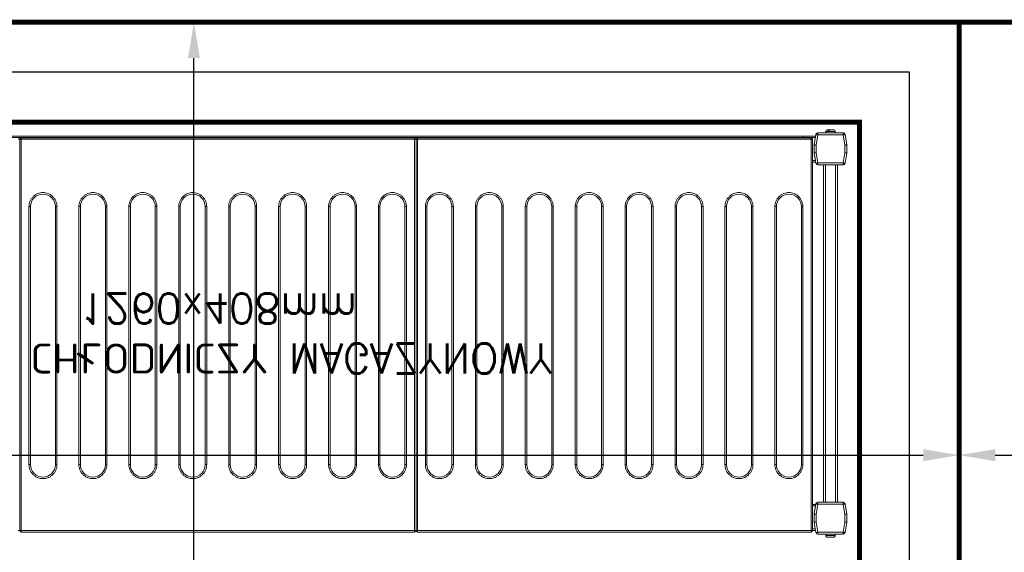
# Model space of a CAD drawing. Header units: millimetres. Extents: x 6161 to 8965, y -9035 to -5431.
# Tile 124 of 256: x 7979 to 8078, y -7031 to -6977. Entities that reach past the tile are written whole.
import ezdxf

# ---------------------------------------------------------------- set-up
doc = ezdxf.new("R2010")
doc.units = ezdxf.units.MM
doc.layers.add('Komory', color=132, linetype='Continuous')
doc.layers.add('Regały', color=3, linetype='Continuous')
doc.styles.add('Arch-Dim', font='romans.shx', dxfattribs={"width": 0.75})
doc.styles.add('RomanS', font='romans.shx')
doc.linetypes.add('BATTING', pattern='A,0.0001,-0.1,[134,ltypeshp.shx,S=0.1,R=0,X=-0.1,Y=0],-0.2,[134,ltypeshp.shx,S=0.1,R=180,X=0.1,Y=0],-0.1', length=0.4001)
doc.dimstyles.new('Standard 50', dxfattribs={"dimscale": 20, "dimtxt": 0.18, "dimasz": 0.18, "dimexe": 0.18, "dimexo": 0.0625, "dimgap": 0.09, "dimtad": 1, "dimdec": 1, "dimzin": 0, "dimdsep": 46, "dimtxsty": 'Arch-Dim', "dimcen": 0.09, "dimclrd": 2, "dimclre": 2, "dimclrt": 1, "dimadec": 0, "dimazin": 0, "dimtfac": 1, "dimtdec": 1, "dimtofl": 0, "dimtmove": 0, "dimatfit": 3, "dimfxl": 0, "dimtolj": 1, "dimtzin": 0, "dimarcsym": 0})

# ---------------------------------------------------------------- blocks, each defined once
blk = doc.blocks.new('*D588')
at = {"color": 2, "lineweight": -2, "transparency": 16777216}
for p, q in [((0, 1.25), (0, 46.971)), ((200, 1.25), (200, 46.971)), ((196.4, 43.371), (3.6, 43.371))]:
    blk.add_line(p, q, dxfattribs=at)
at = {"color": 2, "transparency": 16777216}
for points in [[(3.6, 43.971), (3.6, 42.771), (0, 43.371)], [(196.4, 43.971), (196.4, 42.771), (200, 43.371)]]:
    blk.add_solid(points, dxfattribs=at)
at = {"layer": 'Defpoints', "color": 0, "transparency": 16777216}
for p in [(0, 43.371), (0, 0), (200, 0)]:
    blk.add_point(p, dxfattribs=at)
at = {"color": 1, "transparency": 16777216, "insert": (100, 46.971), "char_height": 3.6, "attachment_point": 5, "style": 'Arch-Dim'}
blk.add_mtext('\\A1;200.0', dxfattribs=at)
blk = doc.blocks.new('*D584')
at = {"color": 2, "lineweight": -2, "transparency": 16777216}
for p, q in [((41.25, 340), (80.249, 340)), ((76.649, 336.4), (76.649, 3.6)), ((41.25, 0), (80.249, 0))]:
    blk.add_line(p, q, dxfattribs=at)
at = {"color": 2, "transparency": 16777216}
for points in [[(76.049, 336.4), (77.249, 336.4), (76.649, 340)], [(76.049, 3.6), (77.249, 3.6), (76.649, 0)]]:
    blk.add_solid(points, dxfattribs=at)
at = {"layer": 'Defpoints', "color": 0, "transparency": 16777216}
for p in [(40, 340), (40, 0), (76.649, 0)]:
    blk.add_point(p, dxfattribs=at)
at = {"color": 1, "transparency": 16777216, "insert": (73.049, 170), "char_height": 3.6, "attachment_point": 5, "rotation": 90, "style": 'Arch-Dim'}
blk.add_mtext('\\A1;340.0', dxfattribs=at)
blk = doc.blocks.new('*D585')
at = {"color": 2, "lineweight": -2, "transparency": 16777216}
for p, q in [((0, 1.25), (0, 46.971)), ((260, 1.25), (260, 46.971)), ((256.4, 43.371), (3.6, 43.371))]:
    blk.add_line(p, q, dxfattribs=at)
at = {"color": 2, "transparency": 16777216}
for points in [[(3.6, 43.971), (3.6, 42.771), (0, 43.371)], [(256.4, 43.971), (256.4, 42.771), (260, 43.371)]]:
    blk.add_solid(points, dxfattribs=at)
at = {"layer": 'Defpoints', "color": 0, "transparency": 16777216}
for p in [(0, 43.371), (0, 0), (260, 0)]:
    blk.add_point(p, dxfattribs=at)
at = {"color": 1, "transparency": 16777216, "insert": (130, 46.971), "char_height": 3.6, "attachment_point": 5, "style": 'Arch-Dim'}
blk.add_mtext('\\A1;260.0', dxfattribs=at)
blk = doc.blocks.new('*U505')
at = {"lineweight": 15}
for p, q in [((43.133, -0.665), (42.983, -0.665)), ((43.133, -0.665), (43.133, -39.865)), ((43.283, -0.665), (43.133, -0.665)), ((43.283, -0.559), (43.283, -0.515)), ((82.683, -0.515), (43.283, -0.515)), ((43.283, -0.665), (43.283, -0.559)), ((43.283, -0.665), (43.283, -39.865)), ((82.683, -0.665), (43.283, -0.665)), ((82.683, -0.515), (82.683, -0.559)), ((82.683, -0.559), (82.683, -0.665)), ((82.683, -39.865), (82.683, -0.665)), ((82.833, -0.665), (82.683, -0.665)), ((82.833, -0.665), (82.833, -39.865)), ((82.983, -0.665), (82.833, -0.665)), ((82.983, -0.559), (82.983, -0.515)), ((122.383, -0.515), (82.983, -0.515)), ((82.983, -0.665), (82.983, -0.559)), ((82.983, -0.665), (82.983, -39.865)), ((122.383, -0.665), (82.983, -0.665)), ((122.383, -0.515), (122.383, -0.559)), ((122.383, -0.559), (122.383, -0.665)), ((122.383, -39.865), (122.383, -0.665)), ((122.533, -0.665), (122.383, -0.665)), ((122.533, -39.865), (122.533, -0.665)), ((122.533, -0.675), (122.829, -0.675)), ((122.533, -0.825), (122.802, -0.825)), ((122.866, -0.465), (122.686, -1.483)), ((123.063, -0.5), (122.883, -1.517)), ((123.063, -0.3), (123.063, -0.5)), ((125.587, -0.3), (123.063, -0.3)), ((125.587, -0.5), (123.063, -0.5)), ((123.85, -0.15), (123.85, -0.3)), ((124.8, -0.15), (123.85, -0.15)), ((123.857, -0.12), (123.853, -0.12)), ((124.797, -0.12), (124.793, -0.12)), ((124.8, -0.3), (124.8, -0.15)), ((125.587, -0.5), (125.587, -0.3)), ((125.766, -1.517), (125.587, -0.5)), ((125.963, -1.483), (125.784, -0.465)), ((125.784, -0.465), (125.966, -1.5)), ((122.683, -1.5), (122.686, -1.483)), ((122.683, -1.517), (122.683, -1.5)), ((122.883, -1.517), (122.683, -1.517)), ((122.683, -1.517), (122.683, -2.3)), ((122.883, -1.517), (122.883, -2.283)), ((125.766, -2.283), (125.766, -1.517)), ((125.966, -1.517), (125.766, -1.517)), ((125.966, -1.5), (125.966, -2.3)), ((125.966, -2.3), (125.966, -1.517)), ((122.683, -2.375), (122.683, -2.3)), ((122.683, -2.3), (122.866, -3.335)), ((122.815, -3.125), (122.683, -2.375)), ((122.883, -2.283), (123.063, -3.3)), ((125.587, -3.3), (125.766, -2.283)), ((125.784, -3.335), (125.966, -2.3)), ((125.966, -2.3), (125.784, -3.335)), ((122.533, -3.125), (122.815, -3.125)), ((122.533, -3.275), (122.842, -3.275)), ((123.063, -3.3), (125.587, -3.3)), ((123.063, -3.3), (123.063, -3.5)), ((123.063, -3.5), (125.587, -3.5)), ((123.625, -37.291), (123.625, -3.5)), ((123.825, -37.291), (123.825, -3.5)), ((124.825, -37.291), (124.825, -3.5)), ((125.025, -37.291), (125.025, -3.5)), ((125.587, -3.5), (125.587, -3.3)), ((122.866, -37.457), (122.686, -38.474)), ((123.063, -37.291), (123.063, -37.491)), ((125.587, -37.291), (123.063, -37.291)), ((125.587, -37.491), (125.587, -37.291)), ((125.963, -38.474), (125.784, -37.457)), ((122.533, -37.575), (122.842, -37.575)), ((122.533, -37.725), (122.815, -37.725)), ((122.683, -38.475), (122.815, -37.725)), ((123.063, -37.491), (122.883, -38.509)), ((125.587, -37.491), (123.063, -37.491)), ((125.766, -38.509), (125.587, -37.491)), ((122.683, -38.5), (122.683, -38.475)), ((122.683, -38.499), (122.683, -38.5)), ((122.683, -38.5), (122.683, -38.509)), ((122.883, -38.509), (122.683, -38.509)), ((122.683, -38.509), (122.683, -39.291)), ((122.683, -39.291), (122.866, -40.326)), ((122.683, -39.291), (122.683, -39.3)), ((122.683, -39.3), (122.866, -40.335)), ((122.883, -38.509), (122.883, -39.274)), ((122.883, -39.274), (123.063, -40.291)), ((125.587, -40.291), (125.766, -39.274)), ((125.766, -39.274), (125.766, -38.509)), ((125.966, -38.509), (125.766, -38.509)), ((125.784, -40.326), (125.966, -39.291)), ((125.784, -40.335), (125.966, -39.3)), ((125.966, -38.5), (125.966, -38.498)), ((125.966, -39.3), (125.966, -38.5)), ((125.966, -39.291), (125.966, -38.509)), ((121.583, -40.025), (4.383, -40.025)), ((121.583, -40.175), (4.383, -40.175)), ((42.983, -39.865), (43.133, -39.865)), ((43.133, -39.865), (43.283, -39.865)), ((43.283, -39.865), (82.683, -39.865)), ((43.283, -39.865), (43.283, -40.012)), ((43.283, -40.012), (43.283, -40.015)), ((43.283, -40.015), (82.683, -40.015)), ((82.683, -39.865), (82.833, -39.865)), ((82.683, -40.012), (82.683, -39.865)), ((82.683, -40.015), (82.683, -40.012)), ((82.833, -39.865), (82.983, -39.865)), ((82.983, -39.865), (122.383, -39.865)), ((82.983, -39.865), (82.983, -40.012)), ((82.983, -40.012), (82.983, -40.015)), ((82.983, -40.015), (122.383, -40.015)), ((121.583, -40.015), (121.583, -40.025)), ((121.583, -40.025), (121.583, -40.175)), ((121.583, -40.025), (122.811, -40.025)), ((121.583, -40.175), (122.837, -40.175)), ((122.383, -39.865), (122.533, -39.865)), ((122.383, -40.012), (122.383, -39.865)), ((122.383, -40.015), (122.383, -40.012)), ((123.063, -40.291), (125.587, -40.291)), ((123.063, -40.291), (123.063, -40.491)), ((125.587, -40.491), (125.587, -40.291)), ((123.063, -40.491), (125.587, -40.491)), ((123.063, -40.5), (125.587, -40.5)), ((123.85, -40.5), (123.85, -40.65)), ((123.85, -40.65), (124.8, -40.65)), ((124.091, -40.68), (124.201, -40.68)), ((124.241, -40.8), (124.147, -40.8)), ((124.8, -40.65), (124.8, -40.5))]:
    blk.add_line(p, q, dxfattribs=at)
at = {"color": 253, "lineweight": 15, "true_color": 0xa6a6a6}
for p, q in [((44.063, -33.115), (44.063, -7.265)), ((44.063, -7.265), (44.213, -7.265)), ((44.213, -33.115), (44.213, -7.265)), ((46.713, -7.265), (46.713, -33.115)), ((46.863, -7.265), (46.713, -7.265)), ((46.863, -7.265), (46.863, -33.115)), ((49.063, -33.115), (49.063, -7.265)), ((49.063, -7.265), (49.213, -7.265)), ((49.213, -33.115), (49.213, -7.265)), ((51.713, -7.265), (51.713, -33.115)), ((51.863, -7.265), (51.713, -7.265)), ((51.863, -7.265), (51.863, -33.115)), ((54.063, -33.115), (54.063, -7.265)), ((54.063, -7.265), (54.213, -7.265)), ((54.213, -33.115), (54.213, -7.265)), ((56.713, -7.265), (56.713, -33.115)), ((56.863, -7.265), (56.713, -7.265)), ((56.863, -7.265), (56.863, -33.115)), ((59.063, -33.115), (59.063, -7.265)), ((59.063, -7.265), (59.213, -7.265)), ((59.213, -33.115), (59.213, -7.265)), ((61.713, -7.265), (61.713, -33.115)), ((61.863, -7.265), (61.713, -7.265)), ((61.863, -7.265), (61.863, -33.115)), ((64.063, -33.115), (64.063, -7.265)), ((64.063, -7.265), (64.213, -7.265)), ((64.213, -33.115), (64.213, -7.265)), ((66.713, -7.265), (66.713, -33.115)), ((66.863, -7.265), (66.713, -7.265)), ((66.863, -7.265), (66.863, -33.115)), ((69.063, -33.115), (69.063, -7.265)), ((69.063, -7.265), (69.213, -7.265)), ((69.213, -33.115), (69.213, -7.265)), ((71.713, -7.265), (71.713, -33.115)), ((71.863, -7.265), (71.713, -7.265)), ((71.863, -7.265), (71.863, -33.115)), ((74.063, -33.115), (74.063, -7.265)), ((74.063, -7.265), (74.213, -7.265)), ((74.213, -33.115), (74.213, -7.265)), ((76.713, -7.265), (76.713, -33.115)), ((76.863, -7.265), (76.713, -7.265)), ((76.863, -7.265), (76.863, -33.115)), ((79.063, -33.115), (79.063, -7.265)), ((79.063, -7.265), (79.213, -7.265)), ((79.213, -33.115), (79.213, -7.265)), ((81.713, -7.265), (81.713, -33.115)), ((81.863, -7.265), (81.713, -7.265)), ((81.863, -7.265), (81.863, -33.115)), ((83.763, -33.115), (83.763, -7.265)), ((83.763, -7.265), (83.913, -7.265)), ((83.913, -33.115), (83.913, -7.265)), ((86.413, -7.265), (86.413, -33.115)), ((86.563, -7.265), (86.413, -7.265)), ((86.563, -7.265), (86.563, -33.115)), ((88.763, -33.115), (88.763, -7.265)), ((88.763, -7.265), (88.913, -7.265)), ((88.913, -33.115), (88.913, -7.265)), ((91.413, -7.265), (91.413, -33.115)), ((91.563, -7.265), (91.413, -7.265)), ((91.563, -7.265), (91.563, -33.115)), ((93.763, -33.115), (93.763, -7.265)), ((93.763, -7.265), (93.913, -7.265)), ((93.913, -33.115), (93.913, -7.265)), ((96.413, -7.265), (96.413, -33.115)), ((96.563, -7.265), (96.413, -7.265)), ((96.563, -7.265), (96.563, -33.115)), ((98.763, -33.115), (98.763, -7.265)), ((98.763, -7.265), (98.913, -7.265)), ((98.913, -33.115), (98.913, -7.265)), ((101.413, -7.265), (101.413, -33.115)), ((101.563, -7.265), (101.413, -7.265)), ((101.563, -7.265), (101.563, -33.115)), ((103.763, -33.115), (103.763, -7.265)), ((103.763, -7.265), (103.913, -7.265)), ((103.913, -33.115), (103.913, -7.265)), ((106.413, -7.265), (106.413, -33.115)), ((106.563, -7.265), (106.413, -7.265)), ((106.563, -7.265), (106.563, -33.115)), ((108.763, -33.115), (108.763, -7.265)), ((108.763, -7.265), (108.913, -7.265)), ((108.913, -33.115), (108.913, -7.265)), ((111.413, -7.265), (111.413, -33.115)), ((111.563, -7.265), (111.413, -7.265)), ((111.563, -7.265), (111.563, -33.115)), ((113.763, -33.115), (113.763, -7.265)), ((113.763, -7.265), (113.913, -7.265)), ((113.913, -33.115), (113.913, -7.265)), ((116.413, -7.265), (116.413, -33.115)), ((116.563, -7.265), (116.413, -7.265)), ((116.563, -7.265), (116.563, -33.115)), ((118.763, -33.115), (118.763, -7.265)), ((118.763, -7.265), (118.913, -7.265)), ((118.913, -33.115), (118.913, -7.265)), ((121.413, -7.265), (121.413, -33.115)), ((121.563, -7.265), (121.413, -7.265)), ((121.563, -7.265), (121.563, -33.115)), ((44.213, -33.115), (44.063, -33.115)), ((46.863, -33.115), (46.713, -33.115)), ((49.213, -33.115), (49.063, -33.115)), ((51.863, -33.115), (51.713, -33.115)), ((54.213, -33.115), (54.063, -33.115)), ((56.863, -33.115), (56.713, -33.115)), ((59.213, -33.115), (59.063, -33.115)), ((61.863, -33.115), (61.713, -33.115)), ((64.213, -33.115), (64.063, -33.115)), ((66.863, -33.115), (66.713, -33.115)), ((69.213, -33.115), (69.063, -33.115)), ((71.863, -33.115), (71.713, -33.115)), ((74.213, -33.115), (74.063, -33.115)), ((76.863, -33.115), (76.713, -33.115)), ((79.213, -33.115), (79.063, -33.115)), ((81.863, -33.115), (81.713, -33.115)), ((83.913, -33.115), (83.763, -33.115)), ((86.563, -33.115), (86.413, -33.115)), ((88.913, -33.115), (88.763, -33.115)), ((91.563, -33.115), (91.413, -33.115)), ((93.913, -33.115), (93.763, -33.115)), ((96.563, -33.115), (96.413, -33.115)), ((98.913, -33.115), (98.763, -33.115)), ((101.563, -33.115), (101.413, -33.115)), ((103.913, -33.115), (103.763, -33.115)), ((106.563, -33.115), (106.413, -33.115)), ((108.913, -33.115), (108.763, -33.115)), ((111.563, -33.115), (111.413, -33.115)), ((113.913, -33.115), (113.763, -33.115)), ((116.563, -33.115), (116.413, -33.115)), ((118.913, -33.115), (118.763, -33.115)), ((121.563, -33.115), (121.413, -33.115))]:
    blk.add_line(p, q, dxfattribs=at)
at = {"lineweight": 15, "flags": 128}
for points in [[(123.063, -0.5), (123.024, -0.493), (122.987, -0.487), (122.953, -0.481), (122.923, -0.475), (122.899, -0.471), (122.881, -0.468), (122.869, -0.466), (122.866, -0.465)], [(125.784, -0.465), (125.78, -0.466), (125.769, -0.468), (125.751, -0.471), (125.726, -0.475), (125.696, -0.481), (125.662, -0.487), (125.625, -0.493), (125.587, -0.5)], [(122.686, -1.483), (122.69, -1.483), (122.701, -1.485), (122.719, -1.489), (122.744, -1.493), (122.774, -1.498), (122.808, -1.504), (122.845, -1.511), (122.883, -1.517)], [(125.766, -1.517), (125.805, -1.511), (125.842, -1.504), (125.876, -1.498), (125.906, -1.493), (125.93, -1.489), (125.948, -1.485), (125.96, -1.483), (125.963, -1.483)], [(122.883, -2.283), (122.844, -2.286), (122.807, -2.289), (122.772, -2.292), (122.742, -2.295), (122.717, -2.297), (122.698, -2.299), (122.687, -2.3), (122.683, -2.3)], [(125.966, -2.3), (125.963, -2.3), (125.954, -2.299), (125.94, -2.298), (125.92, -2.296), (125.895, -2.294), (125.866, -2.291), (125.835, -2.288), (125.801, -2.286), (125.766, -2.283)], [(122.842, -3.275), (122.841, -3.272), (122.84, -3.264), (122.837, -3.25), (122.834, -3.231), (122.83, -3.208), (122.826, -3.182), (122.821, -3.154), (122.815, -3.125)], [(122.866, -3.335), (122.869, -3.334), (122.881, -3.332), (122.899, -3.329), (122.923, -3.325), (122.953, -3.319), (122.987, -3.313), (123.024, -3.307), (123.063, -3.3)], [(125.587, -3.3), (125.625, -3.307), (125.662, -3.313), (125.696, -3.319), (125.726, -3.325), (125.751, -3.329), (125.769, -3.332), (125.78, -3.334), (125.784, -3.335)], [(123.063, -37.491), (123.024, -37.484), (122.987, -37.478), (122.953, -37.472), (122.923, -37.467), (122.899, -37.462), (122.881, -37.459), (122.869, -37.457), (122.866, -37.457)], [(125.784, -37.457), (125.78, -37.457), (125.769, -37.459), (125.751, -37.462), (125.726, -37.467), (125.696, -37.472), (125.662, -37.478), (125.625, -37.484), (125.587, -37.491)], [(122.815, -37.725), (122.821, -37.696), (122.826, -37.668), (122.83, -37.642), (122.834, -37.619), (122.837, -37.6), (122.84, -37.586), (122.841, -37.578), (122.842, -37.575)], [(122.883, -39.274), (122.844, -39.277), (122.807, -39.28), (122.772, -39.283), (122.742, -39.286), (122.717, -39.288), (122.698, -39.29), (122.687, -39.291), (122.683, -39.291)], [(122.686, -38.474), (122.69, -38.475), (122.701, -38.477), (122.719, -38.48), (122.744, -38.484), (122.774, -38.489), (122.808, -38.495), (122.845, -38.502), (122.883, -38.509)], [(125.766, -38.509), (125.805, -38.502), (125.842, -38.495), (125.876, -38.489), (125.906, -38.484), (125.93, -38.48), (125.948, -38.477), (125.96, -38.475), (125.963, -38.474)], [(125.966, -39.291), (125.963, -39.291), (125.954, -39.29), (125.94, -39.289), (125.92, -39.287), (125.895, -39.285), (125.866, -39.283), (125.835, -39.28), (125.801, -39.277), (125.766, -39.274)], [(122.866, -40.326), (122.869, -40.325), (122.881, -40.323), (122.899, -40.32), (122.923, -40.316), (122.953, -40.311), (122.987, -40.305), (123.024, -40.298), (123.063, -40.291)], [(125.587, -40.291), (125.625, -40.298), (125.662, -40.305), (125.696, -40.311), (125.726, -40.316), (125.751, -40.32), (125.769, -40.323), (125.78, -40.325), (125.784, -40.326)]]:
    blk.add_lwpolyline(points, dxfattribs=at)
at = {"lineweight": 15}
for centre, radius, start, end in [((43.283, -0.665), 0.15, 90, 180), ((82.683, -0.665), 0.15, 0, 90), ((82.983, -0.665), 0.15, 90, 180), ((122.383, -0.665), 0.15, 0, 90), ((123.063, -0.5), 0.2, 90, 170), ((124, -0.15), 0.15, 168.46304, 180), ((124.65, -0.15), 0.15, 0, 11.53696), ((125.587, -0.5), 0.2, 10, 90), ((125.587, -0.5), 0.2, 10, 90), ((122.883, -1.517), 0.2, 170, 180), ((125.766, -1.517), 0.2, 0, 10), ((123.063, -3.3), 0.2, 190, 270), ((125.587, -3.3), 0.2, 270, 350), ((123.063, -37.491), 0.2, 90, 170), ((125.587, -37.491), 0.2, 10, 90), ((122.883, -38.509), 0.2, 170, 180), ((125.766, -38.509), 0.2, 0, 10), ((123.063, -40.291), 0.2, 190, 270), ((123.063, -40.3), 0.2, 190, 270), ((125.587, -40.291), 0.2, 270, 350), ((125.587, -40.3), 0.2, 270, 350), ((124, -40.65), 0.15, 180, 270), ((124.65, -40.65), 0.15, 270, 0)]:
    blk.add_arc(centre, radius, start, end, dxfattribs=at)
at = {"color": 253, "lineweight": 15, "true_color": 0xa6a6a6}
for centre, start, end in [((45.463, -7.265), 0, 180), ((50.463, -7.265), 0, 180), ((55.463, -7.265), 0, 180), ((60.463, -7.265), 0, 180), ((65.463, -7.265), 0, 180), ((70.463, -7.265), 0, 180), ((75.463, -7.265), 0, 180), ((80.463, -7.265), 0, 180), ((85.163, -7.265), 0, 180), ((90.163, -7.265), 0, 180), ((95.163, -7.265), 0, 180), ((100.163, -7.265), 0, 180), ((105.163, -7.265), 0, 180), ((110.163, -7.265), 0, 180), ((115.163, -7.265), 0, 180), ((120.163, -7.265), 0, 180), ((45.463, -33.115), 180, 0), ((50.463, -33.115), 180, 0), ((55.463, -33.115), 180, 0), ((60.463, -33.115), 180, 0), ((65.463, -33.115), 180, 0), ((70.463, -33.115), 180, 0), ((75.463, -33.115), 180, 0), ((80.463, -33.115), 180, 0), ((85.163, -33.115), 180, 0), ((90.163, -33.115), 180, 0), ((95.163, -33.115), 180, 0), ((100.163, -33.115), 180, 0), ((105.163, -33.115), 180, 0), ((110.163, -33.115), 180, 0), ((115.163, -33.115), 180, 0), ((120.163, -33.115), 180, 0)]:
    blk.add_arc(centre, 1.25, start, end, dxfattribs=at)
at = {"lineweight": 15}
for points, knots in [([(124.005, 0), (123.988, -0.002), (123.954, -0.005), (123.908, -0.031), (123.872, -0.07), (123.862, -0.103), (123.857, -0.12)], [0, 0, 0, 0, 0.250223, 0.50055, 0.748156, 1, 1, 1, 1]), ([(124.644, 0), (124.634, 0), (124.613, 0), (124.536, 0), (124.436, 0), (124.325, 0), (124.213, 0), (124.113, 0), (124.037, 0), (124.016, 0), (124.005, 0)], [0, 0, 0, 0, 0.1211745, 0.2500031, 0.378819, 0.5000066, 0.621181, 0.7499969, 0.8788255, 1, 1, 1, 1]), ([(124.793, -0.12), (124.788, -0.104), (124.778, -0.072), (124.744, -0.033), (124.698, -0.006), (124.663, -0.002), (124.644, 0)], [0, 0, 0, 0, 0.243658, 0.487269, 0.73199, 1, 1, 1, 1]), ([(43.133, -39.863), (43.135, -39.882), (43.139, -39.92), (43.167, -39.96), (43.197, -39.985), (43.223, -40), (43.253, -40.009), (43.273, -40.011), (43.283, -40.012)], [0, 0, 0, 0, 0.2382683, 0.4854289, 0.6120343, 0.7399758, 0.8692302, 1, 1, 1, 1]), ([(82.683, -40.012), (82.693, -40.011), (82.714, -40.009), (82.743, -40), (82.77, -39.985), (82.8, -39.96), (82.828, -39.92), (82.831, -39.882), (82.833, -39.863)], [0, 0, 0, 0, 0.130758, 0.260025, 0.387956, 0.514571, 0.761733, 1, 1, 1, 1]), ([(82.833, -39.863), (82.835, -39.882), (82.839, -39.92), (82.867, -39.96), (82.897, -39.985), (82.923, -40), (82.953, -40.009), (82.973, -40.011), (82.983, -40.012)], [0, 0, 0, 0, 0.238267, 0.485429, 0.612044, 0.739975, 0.869242, 1, 1, 1, 1]), ([(122.383, -40.012), (122.393, -40.011), (122.414, -40.009), (122.443, -40), (122.47, -39.985), (122.5, -39.96), (122.528, -39.92), (122.531, -39.882), (122.533, -39.863)], [0, 0, 0, 0, 0.1307807, 0.2600455, 0.3879745, 0.5145879, 0.7617323, 1, 1, 1, 1]), ([(124.045, -40.8), (124.052, -40.8), (124.074, -40.8), (124.117, -40.8), (124.147, -40.8)], [0, 0, 0, 0, 0.311906, 1, 1, 1, 1]), ([(124.147, -40.8), (124.141, -40.798), (124.128, -40.795), (124.11, -40.769), (124.097, -40.73), (124.093, -40.697), (124.091, -40.68)], [0, 0, 0, 0, 0.25022, 0.500539, 0.748158, 1, 1, 1, 1]), ([(124.201, -40.68), (124.203, -40.696), (124.207, -40.728), (124.22, -40.767), (124.238, -40.794), (124.251, -40.798), (124.258, -40.8)], [0, 0, 0, 0, 0.243636, 0.487267, 0.731983, 1, 1, 1, 1]), ([(124.258, -40.8), (124.295, -40.8), (124.37, -40.8), (124.48, -40.8), (124.572, -40.8), (124.629, -40.8), (124.654, -40.8), (124.648, -40.8), (124.647, -40.8)], [0, 0, 0, 0, 0.188938, 0.389806, 0.590685, 0.77963, 0.968581, 1, 1, 1, 1])]:
    blk.add_open_spline(points, degree=3, knots=knots, dxfattribs=at)
at = {"color": 253, "lineweight": 15, "true_color": 0xa6a6a6}
for points, knots in [([(44.063, -7.265), (44.068, -7.18), (44.077, -7.004), (44.155, -6.743), (44.284, -6.492), (44.466, -6.268), (44.69, -6.086), (44.941, -5.956), (45.202, -5.881), (45.463, -5.857), (45.724, -5.881), (45.985, -5.956), (46.236, -6.086), (46.46, -6.268), (46.642, -6.492), (46.771, -6.743), (46.849, -7.004), (46.859, -7.18), (46.863, -7.265)], [0, 0, 0, 0, 0.058258, 0.120006, 0.18432, 0.25, 0.31568, 0.379994, 0.441742, 0.5, 0.558258, 0.620006, 0.68432, 0.75, 0.81568, 0.879994, 0.941742, 1, 1, 1, 1]), ([(49.063, -7.265), (49.068, -7.18), (49.077, -7.004), (49.155, -6.743), (49.284, -6.492), (49.466, -6.268), (49.69, -6.086), (49.941, -5.956), (50.202, -5.881), (50.463, -5.857), (50.724, -5.881), (50.985, -5.956), (51.236, -6.086), (51.46, -6.268), (51.642, -6.492), (51.771, -6.743), (51.849, -7.004), (51.859, -7.18), (51.863, -7.265)], [0, 0, 0, 0, 0.058258, 0.120006, 0.18432, 0.25, 0.31568, 0.379995, 0.441742, 0.5, 0.558258, 0.620005, 0.68432, 0.75, 0.81568, 0.879994, 0.941742, 1, 1, 1, 1]), ([(54.063, -7.265), (54.068, -7.18), (54.077, -7.004), (54.155, -6.743), (54.284, -6.492), (54.466, -6.268), (54.69, -6.086), (54.941, -5.956), (55.202, -5.881), (55.463, -5.857), (55.724, -5.881), (55.985, -5.956), (56.236, -6.086), (56.46, -6.268), (56.642, -6.492), (56.771, -6.743), (56.849, -7.004), (56.859, -7.18), (56.863, -7.265)], [0, 0, 0, 0, 0.058258, 0.120006, 0.18432, 0.25, 0.31568, 0.379994, 0.441742, 0.5, 0.558258, 0.620006, 0.68432, 0.75, 0.81568, 0.879994, 0.941742, 1, 1, 1, 1]), ([(59.063, -7.265), (59.068, -7.18), (59.077, -7.004), (59.155, -6.743), (59.284, -6.492), (59.466, -6.268), (59.69, -6.086), (59.941, -5.956), (60.202, -5.881), (60.463, -5.857), (60.724, -5.881), (60.985, -5.956), (61.236, -6.086), (61.46, -6.268), (61.642, -6.492), (61.771, -6.743), (61.849, -7.004), (61.859, -7.18), (61.863, -7.265)], [0, 0, 0, 0, 0.058258, 0.120006, 0.18432, 0.25, 0.31568, 0.379995, 0.441742, 0.5, 0.558258, 0.620006, 0.68432, 0.75, 0.81568, 0.879994, 0.941742, 1, 1, 1, 1]), ([(64.063, -7.265), (64.068, -7.18), (64.077, -7.004), (64.155, -6.743), (64.284, -6.492), (64.466, -6.268), (64.69, -6.086), (64.941, -5.956), (65.202, -5.881), (65.463, -5.857), (65.724, -5.881), (65.985, -5.956), (66.236, -6.086), (66.46, -6.268), (66.642, -6.492), (66.771, -6.743), (66.849, -7.004), (66.859, -7.18), (66.863, -7.265)], [0, 0, 0, 0, 0.058258, 0.120006, 0.18432, 0.25, 0.31568, 0.379995, 0.441741, 0.5, 0.558258, 0.620006, 0.68432, 0.75, 0.81568, 0.879994, 0.941742, 1, 1, 1, 1]), ([(69.063, -7.265), (69.068, -7.18), (69.077, -7.004), (69.155, -6.743), (69.284, -6.492), (69.466, -6.268), (69.69, -6.086), (69.941, -5.956), (70.202, -5.881), (70.463, -5.857), (70.724, -5.881), (70.985, -5.956), (71.236, -6.086), (71.46, -6.268), (71.642, -6.492), (71.771, -6.743), (71.849, -7.004), (71.859, -7.18), (71.863, -7.265)], [0, 0, 0, 0, 0.058258, 0.120006, 0.184321, 0.25, 0.31568, 0.379994, 0.441742, 0.5, 0.558259, 0.620005, 0.68432, 0.75, 0.815679, 0.879994, 0.941742, 1, 1, 1, 1]), ([(74.063, -7.265), (74.068, -7.18), (74.077, -7.004), (74.155, -6.743), (74.284, -6.492), (74.466, -6.268), (74.69, -6.086), (74.941, -5.956), (75.202, -5.881), (75.463, -5.857), (75.724, -5.881), (75.985, -5.956), (76.236, -6.086), (76.46, -6.268), (76.642, -6.492), (76.771, -6.743), (76.849, -7.004), (76.859, -7.18), (76.863, -7.265)], [0, 0, 0, 0, 0.058258, 0.120006, 0.18432, 0.25, 0.31568, 0.379994, 0.441742, 0.5, 0.558257, 0.620005, 0.68432, 0.75, 0.81568, 0.879994, 0.941742, 1, 1, 1, 1]), ([(79.063, -7.265), (79.068, -7.18), (79.077, -7.004), (79.155, -6.743), (79.284, -6.492), (79.466, -6.268), (79.69, -6.086), (79.941, -5.956), (80.202, -5.881), (80.463, -5.857), (80.724, -5.881), (80.985, -5.956), (81.236, -6.086), (81.46, -6.268), (81.642, -6.492), (81.771, -6.743), (81.849, -7.004), (81.859, -7.18), (81.863, -7.265)], [0, 0, 0, 0, 0.058258, 0.120006, 0.18432, 0.25, 0.315679, 0.379994, 0.441742, 0.500001, 0.558258, 0.620006, 0.68432, 0.75, 0.81568, 0.879994, 0.941742, 1, 1, 1, 1]), ([(83.763, -7.265), (83.768, -7.18), (83.777, -7.004), (83.855, -6.743), (83.984, -6.492), (84.166, -6.268), (84.39, -6.086), (84.641, -5.956), (84.902, -5.881), (85.163, -5.857), (85.424, -5.881), (85.685, -5.956), (85.936, -6.086), (86.16, -6.268), (86.342, -6.492), (86.471, -6.743), (86.549, -7.004), (86.559, -7.18), (86.563, -7.265)], [0, 0, 0, 0, 0.058258, 0.120006, 0.18432, 0.25, 0.31568, 0.379994, 0.441742, 0.5, 0.558258, 0.620005, 0.68432, 0.75, 0.81568, 0.879994, 0.941742, 1, 1, 1, 1]), ([(88.763, -7.265), (88.768, -7.18), (88.777, -7.004), (88.855, -6.743), (88.984, -6.492), (89.166, -6.268), (89.39, -6.086), (89.641, -5.956), (89.902, -5.881), (90.163, -5.857), (90.424, -5.881), (90.685, -5.956), (90.936, -6.086), (91.16, -6.268), (91.342, -6.492), (91.471, -6.743), (91.549, -7.004), (91.559, -7.18), (91.563, -7.265)], [0, 0, 0, 0, 0.058258, 0.120006, 0.18432, 0.25, 0.315679, 0.379994, 0.441742, 0.500001, 0.558258, 0.620006, 0.684321, 0.75, 0.81568, 0.879994, 0.941742, 1, 1, 1, 1]), ([(93.763, -7.265), (93.768, -7.18), (93.777, -7.004), (93.855, -6.743), (93.984, -6.492), (94.166, -6.268), (94.39, -6.086), (94.641, -5.956), (94.902, -5.881), (95.163, -5.857), (95.424, -5.881), (95.685, -5.956), (95.936, -6.086), (96.16, -6.268), (96.342, -6.492), (96.471, -6.743), (96.549, -7.004), (96.559, -7.18), (96.563, -7.265)], [0, 0, 0, 0, 0.058258, 0.120006, 0.18432, 0.25, 0.31568, 0.379995, 0.441742, 0.5, 0.558258, 0.620006, 0.68432, 0.75, 0.81568, 0.879994, 0.941742, 1, 1, 1, 1]), ([(98.763, -7.265), (98.768, -7.18), (98.777, -7.004), (98.855, -6.743), (98.984, -6.492), (99.166, -6.268), (99.39, -6.086), (99.641, -5.956), (99.902, -5.881), (100.163, -5.857), (100.424, -5.881), (100.685, -5.956), (100.936, -6.086), (101.16, -6.268), (101.342, -6.492), (101.471, -6.743), (101.549, -7.004), (101.559, -7.18), (101.563, -7.265)], [0, 0, 0, 0, 0.058258, 0.120006, 0.184321, 0.25, 0.31568, 0.379995, 0.441741, 0.5, 0.558258, 0.620006, 0.68432, 0.75, 0.815679, 0.879994, 0.941742, 1, 1, 1, 1]), ([(103.763, -7.265), (103.768, -7.18), (103.777, -7.004), (103.855, -6.743), (103.984, -6.492), (104.166, -6.268), (104.39, -6.086), (104.641, -5.956), (104.902, -5.881), (105.163, -5.857), (105.424, -5.881), (105.685, -5.956), (105.936, -6.086), (106.16, -6.268), (106.342, -6.492), (106.471, -6.743), (106.549, -7.004), (106.559, -7.18), (106.563, -7.265)], [0, 0, 0, 0, 0.058258, 0.120006, 0.184321, 0.25, 0.31568, 0.379994, 0.441742, 0.5, 0.558259, 0.620005, 0.68432, 0.75, 0.815679, 0.879994, 0.941742, 1, 1, 1, 1]), ([(108.763, -7.265), (108.768, -7.18), (108.777, -7.004), (108.855, -6.743), (108.984, -6.492), (109.166, -6.268), (109.39, -6.086), (109.641, -5.956), (109.902, -5.881), (110.163, -5.857), (110.424, -5.881), (110.685, -5.956), (110.936, -6.086), (111.16, -6.268), (111.342, -6.492), (111.471, -6.743), (111.549, -7.004), (111.559, -7.18), (111.563, -7.265)], [0, 0, 0, 0, 0.058258, 0.120006, 0.18432, 0.25, 0.31568, 0.379994, 0.441742, 0.5, 0.558258, 0.620005, 0.68432, 0.75, 0.81568, 0.879994, 0.941742, 1, 1, 1, 1]), ([(113.763, -7.265), (113.768, -7.18), (113.777, -7.004), (113.855, -6.743), (113.984, -6.492), (114.166, -6.268), (114.39, -6.086), (114.641, -5.956), (114.902, -5.881), (115.163, -5.857), (115.424, -5.881), (115.685, -5.956), (115.936, -6.086), (116.16, -6.268), (116.342, -6.492), (116.471, -6.743), (116.549, -7.004), (116.559, -7.18), (116.563, -7.265)], [0, 0, 0, 0, 0.058258, 0.120006, 0.184321, 0.25, 0.315679, 0.379995, 0.441742, 0.5, 0.558259, 0.620005, 0.684319, 0.75, 0.81568, 0.879994, 0.941742, 1, 1, 1, 1]), ([(118.763, -7.265), (118.768, -7.18), (118.777, -7.004), (118.855, -6.743), (118.984, -6.492), (119.166, -6.268), (119.39, -6.086), (119.641, -5.956), (119.902, -5.881), (120.163, -5.857), (120.424, -5.881), (120.685, -5.956), (120.936, -6.086), (121.16, -6.268), (121.342, -6.492), (121.471, -6.743), (121.549, -7.004), (121.559, -7.18), (121.563, -7.265)], [0, 0, 0, 0, 0.058258, 0.120006, 0.18432, 0.25, 0.315681, 0.379995, 0.441741, 0.5, 0.558258, 0.620005, 0.684321, 0.75, 0.815679, 0.879994, 0.941742, 1, 1, 1, 1]), ([(46.863, -33.115), (46.859, -33.2), (46.849, -33.376), (46.771, -33.637), (46.642, -33.888), (46.46, -34.112), (46.236, -34.294), (45.985, -34.424), (45.724, -34.499), (45.463, -34.523), (45.202, -34.499), (44.941, -34.424), (44.69, -34.294), (44.466, -34.112), (44.284, -33.888), (44.155, -33.637), (44.077, -33.376), (44.068, -33.2), (44.063, -33.115)], [0, 0, 0, 0, 0.058258, 0.120006, 0.18432, 0.25, 0.31568, 0.379994, 0.441742, 0.5, 0.558258, 0.620006, 0.68432, 0.75, 0.81568, 0.879994, 0.941742, 1, 1, 1, 1]), ([(51.863, -33.115), (51.859, -33.2), (51.849, -33.376), (51.771, -33.637), (51.642, -33.888), (51.46, -34.112), (51.236, -34.294), (50.985, -34.424), (50.724, -34.499), (50.463, -34.523), (50.202, -34.499), (49.941, -34.424), (49.69, -34.294), (49.466, -34.112), (49.284, -33.888), (49.155, -33.637), (49.077, -33.376), (49.068, -33.2), (49.063, -33.115)], [0, 0, 0, 0, 0.058258, 0.120006, 0.18432, 0.25, 0.315679, 0.379995, 0.441742, 0.5, 0.558258, 0.620005, 0.684321, 0.75, 0.81568, 0.879994, 0.941742, 1, 1, 1, 1]), ([(56.863, -33.115), (56.859, -33.2), (56.849, -33.376), (56.771, -33.637), (56.642, -33.888), (56.46, -34.112), (56.236, -34.294), (55.985, -34.424), (55.724, -34.499), (55.463, -34.523), (55.202, -34.499), (54.941, -34.424), (54.69, -34.294), (54.466, -34.112), (54.284, -33.888), (54.155, -33.637), (54.077, -33.376), (54.068, -33.2), (54.063, -33.115)], [0, 0, 0, 0, 0.058258, 0.120006, 0.18432, 0.25, 0.31568, 0.379994, 0.441742, 0.5, 0.558258, 0.620006, 0.68432, 0.75, 0.81568, 0.879994, 0.941742, 1, 1, 1, 1]), ([(61.863, -33.115), (61.859, -33.2), (61.849, -33.376), (61.771, -33.637), (61.642, -33.888), (61.46, -34.112), (61.236, -34.294), (60.985, -34.424), (60.724, -34.499), (60.463, -34.523), (60.202, -34.499), (59.941, -34.424), (59.69, -34.294), (59.466, -34.112), (59.284, -33.888), (59.155, -33.637), (59.077, -33.376), (59.068, -33.2), (59.063, -33.115)], [0, 0, 0, 0, 0.058258, 0.120005, 0.18432, 0.25, 0.31568, 0.379994, 0.441742, 0.5, 0.558258, 0.620005, 0.684321, 0.75, 0.81568, 0.879995, 0.941742, 1, 1, 1, 1]), ([(66.863, -33.115), (66.859, -33.2), (66.849, -33.376), (66.771, -33.637), (66.642, -33.888), (66.46, -34.112), (66.236, -34.294), (65.985, -34.424), (65.724, -34.499), (65.463, -34.523), (65.202, -34.499), (64.941, -34.424), (64.69, -34.294), (64.466, -34.112), (64.284, -33.888), (64.155, -33.637), (64.077, -33.376), (64.068, -33.2), (64.063, -33.115)], [0, 0, 0, 0, 0.058258, 0.120005, 0.18432, 0.25, 0.31568, 0.379994, 0.441742, 0.5, 0.558259, 0.620005, 0.68432, 0.75, 0.81568, 0.879994, 0.941742, 1, 1, 1, 1]), ([(71.863, -33.115), (71.859, -33.2), (71.849, -33.376), (71.771, -33.637), (71.642, -33.888), (71.46, -34.112), (71.236, -34.294), (70.985, -34.424), (70.724, -34.499), (70.463, -34.523), (70.202, -34.499), (69.941, -34.424), (69.69, -34.294), (69.466, -34.112), (69.284, -33.888), (69.155, -33.637), (69.077, -33.376), (69.068, -33.2), (69.063, -33.115)], [0, 0, 0, 0, 0.058258, 0.120005, 0.184321, 0.25, 0.31568, 0.379995, 0.441741, 0.5, 0.558258, 0.620006, 0.68432, 0.75, 0.815679, 0.879995, 0.941742, 1, 1, 1, 1]), ([(76.863, -33.115), (76.859, -33.2), (76.849, -33.376), (76.771, -33.637), (76.642, -33.888), (76.46, -34.112), (76.236, -34.294), (75.985, -34.424), (75.724, -34.499), (75.463, -34.523), (75.202, -34.499), (74.941, -34.424), (74.69, -34.294), (74.466, -34.112), (74.284, -33.888), (74.155, -33.637), (74.077, -33.376), (74.068, -33.2), (74.063, -33.115)], [0, 0, 0, 0, 0.058258, 0.120006, 0.18432, 0.25, 0.31568, 0.379995, 0.441743, 0.5, 0.558258, 0.620006, 0.68432, 0.75, 0.81568, 0.879995, 0.941742, 1, 1, 1, 1]), ([(81.863, -33.115), (81.859, -33.2), (81.849, -33.376), (81.771, -33.637), (81.642, -33.888), (81.46, -34.112), (81.236, -34.294), (80.985, -34.424), (80.724, -34.499), (80.463, -34.523), (80.202, -34.499), (79.941, -34.424), (79.69, -34.294), (79.466, -34.112), (79.284, -33.888), (79.155, -33.637), (79.077, -33.376), (79.068, -33.2), (79.063, -33.115)], [0, 0, 0, 0, 0.058258, 0.120006, 0.18432, 0.25, 0.315679, 0.379994, 0.441742, 0.499999, 0.558258, 0.620006, 0.684321, 0.75, 0.81568, 0.879995, 0.941742, 1, 1, 1, 1]), ([(86.563, -33.115), (86.559, -33.2), (86.549, -33.376), (86.471, -33.637), (86.342, -33.888), (86.16, -34.112), (85.936, -34.294), (85.685, -34.424), (85.424, -34.499), (85.163, -34.523), (84.902, -34.499), (84.641, -34.424), (84.39, -34.294), (84.166, -34.112), (83.984, -33.888), (83.855, -33.637), (83.777, -33.376), (83.768, -33.2), (83.763, -33.115)], [0, 0, 0, 0, 0.058258, 0.120006, 0.18432, 0.25, 0.315679, 0.379995, 0.441742, 0.5, 0.558258, 0.620006, 0.68432, 0.75, 0.81568, 0.879995, 0.941742, 1, 1, 1, 1]), ([(91.563, -33.115), (91.559, -33.2), (91.549, -33.376), (91.471, -33.637), (91.342, -33.888), (91.16, -34.112), (90.936, -34.294), (90.685, -34.424), (90.424, -34.499), (90.163, -34.523), (89.902, -34.499), (89.641, -34.424), (89.39, -34.294), (89.166, -34.112), (88.984, -33.888), (88.855, -33.637), (88.777, -33.376), (88.768, -33.2), (88.763, -33.115)], [0, 0, 0, 0, 0.058258, 0.120006, 0.18432, 0.25, 0.315679, 0.379994, 0.441742, 0.499999, 0.558258, 0.620006, 0.684321, 0.75, 0.81568, 0.879994, 0.941742, 1, 1, 1, 1]), ([(96.563, -33.115), (96.559, -33.2), (96.549, -33.376), (96.471, -33.637), (96.342, -33.888), (96.16, -34.112), (95.936, -34.294), (95.685, -34.424), (95.424, -34.499), (95.163, -34.523), (94.902, -34.499), (94.641, -34.424), (94.39, -34.294), (94.166, -34.112), (93.984, -33.888), (93.855, -33.637), (93.777, -33.376), (93.768, -33.2), (93.763, -33.115)], [0, 0, 0, 0, 0.058258, 0.120005, 0.18432, 0.25, 0.31568, 0.379994, 0.441742, 0.5, 0.558258, 0.620005, 0.684321, 0.75, 0.81568, 0.879994, 0.941742, 1, 1, 1, 1]), ([(101.563, -33.115), (101.559, -33.2), (101.549, -33.376), (101.471, -33.637), (101.342, -33.888), (101.16, -34.112), (100.936, -34.294), (100.685, -34.424), (100.424, -34.499), (100.163, -34.523), (99.902, -34.499), (99.641, -34.424), (99.39, -34.294), (99.166, -34.112), (98.984, -33.888), (98.855, -33.637), (98.777, -33.376), (98.768, -33.2), (98.763, -33.115)], [0, 0, 0, 0, 0.058258, 0.120005, 0.184321, 0.25, 0.31568, 0.379994, 0.441742, 0.5, 0.558259, 0.620005, 0.68432, 0.75, 0.815679, 0.879995, 0.941742, 1, 1, 1, 1]), ([(106.563, -33.115), (106.559, -33.2), (106.549, -33.376), (106.471, -33.637), (106.342, -33.888), (106.16, -34.112), (105.936, -34.294), (105.685, -34.424), (105.424, -34.499), (105.163, -34.523), (104.902, -34.499), (104.641, -34.424), (104.39, -34.294), (104.166, -34.112), (103.984, -33.888), (103.855, -33.637), (103.777, -33.376), (103.768, -33.2), (103.763, -33.115)], [0, 0, 0, 0, 0.058258, 0.120005, 0.184321, 0.25, 0.31568, 0.379995, 0.441741, 0.5, 0.558258, 0.620006, 0.68432, 0.75, 0.815679, 0.879995, 0.941742, 1, 1, 1, 1]), ([(111.563, -33.115), (111.559, -33.2), (111.549, -33.376), (111.471, -33.637), (111.342, -33.888), (111.16, -34.112), (110.936, -34.294), (110.685, -34.424), (110.424, -34.499), (110.163, -34.523), (109.902, -34.499), (109.641, -34.424), (109.39, -34.294), (109.166, -34.112), (108.984, -33.888), (108.855, -33.637), (108.777, -33.376), (108.768, -33.2), (108.763, -33.115)], [0, 0, 0, 0, 0.058258, 0.120006, 0.18432, 0.25, 0.315679, 0.379995, 0.441742, 0.5, 0.558258, 0.620006, 0.68432, 0.75, 0.81568, 0.879995, 0.941742, 1, 1, 1, 1]), ([(116.563, -33.115), (116.559, -33.2), (116.549, -33.376), (116.471, -33.637), (116.342, -33.888), (116.16, -34.112), (115.936, -34.294), (115.685, -34.424), (115.424, -34.499), (115.163, -34.523), (114.902, -34.499), (114.641, -34.424), (114.39, -34.294), (114.166, -34.112), (113.984, -33.888), (113.855, -33.637), (113.777, -33.376), (113.768, -33.2), (113.763, -33.115)], [0, 0, 0, 0, 0.058258, 0.120005, 0.184321, 0.25, 0.315681, 0.379995, 0.441741, 0.5, 0.558258, 0.620005, 0.684321, 0.75, 0.815679, 0.879994, 0.941742, 1, 1, 1, 1]), ([(121.563, -33.115), (121.559, -33.2), (121.549, -33.376), (121.471, -33.637), (121.342, -33.888), (121.16, -34.112), (120.936, -34.294), (120.685, -34.424), (120.424, -34.499), (120.163, -34.523), (119.902, -34.499), (119.641, -34.424), (119.39, -34.294), (119.166, -34.112), (118.984, -33.888), (118.855, -33.637), (118.777, -33.376), (118.768, -33.2), (118.763, -33.115)], [0, 0, 0, 0, 0.058258, 0.120006, 0.184321, 0.25, 0.315679, 0.379995, 0.441742, 0.5, 0.558259, 0.620005, 0.684319, 0.75, 0.815679, 0.879995, 0.941742, 1, 1, 1, 1])]:
    blk.add_open_spline(points, degree=3, knots=knots, dxfattribs=at)
at = {"color": 7, "insert": (63, -20.4), "char_height": 3, "width": 126, "attachment_point": 5, "style": 'RomanS'}
blk.add_mtext('REGAŁ CHŁODNICZY MAGAZYNOWY\\P1260x408mm', dxfattribs=at)
blk = doc.blocks.new('*U586')
at = {"const_width": 0.5}
blk.add_lwpolyline([(140, 330), (140, 340), (200, 340), (200, 0), (0, 0), (0, 340), (60, 340), (60, 330), (10, 330), (10, 10), (190, 10), (190, 330)], close=True, dxfattribs=at)
dim = blk.add_linear_dim(base=(0, 43.371), p1=(200, 0), p2=(0, 0), dimstyle='Standard 50', override={"dimfxl": 50, "dimfxlon": 1})
dim.commit()
dim.dimension.update_dxf_attribs({"geometry": '*D588', "text_midpoint": (100, 46.971)})
blk = doc.blocks.new('*U583')
at = {"const_width": 0.5}
blk.add_lwpolyline([(135, 330), (135, 340), (260, 340), (260, 0), (0, 0), (0, 340), (55, 340), (55, 330), (10, 330), (10, 10), (250, 10), (250, 330)], close=True, dxfattribs=at)
at = {"color": 253, "linetype": 'BATTING', "ltscale": 12, "true_color": 0xadadad}
blk.add_lwpolyline([(55, 335), (5, 335), (5, 5), (255, 5), (255, 335), (135, 335)], dxfattribs=at)
dim = blk.add_linear_dim(base=(76.649, 0), p1=(40, 340), p2=(40, 0), angle=90, dimstyle='Standard 50', override={"dimfxl": 50, "dimfxlon": 1})
dim.commit()
dim.dimension.update_dxf_attribs({"geometry": '*D584', "text_midpoint": (73.049, 170)})
dim = blk.add_linear_dim(base=(0, 43.371), p1=(260, 0), p2=(0, 0), dimstyle='Standard 50', override={"dimfxl": 50, "dimfxlon": 1})
dim.commit()
dim.dimension.update_dxf_attribs({"geometry": '*D585', "text_midpoint": (130, 46.971)})

msp = doc.modelspace()

# ---------------------------------------------------------------- block references
at = {"layer": 'Komory', "rotation": 179.9999999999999}
for name, p in [('*U583', (8073.242, -6977.742)), ('*U586', (8273.242, -6977.742))]:
    msp.add_blockref(name, p, dxfattribs=at)
at = {"layer": 'Regały', "linetype": 'Continuous', "lineweight": 25, "xscale": -1, "rotation": 180}
msp.add_blockref('*U505', (7936.015, -7029.329), dxfattribs=at)

doc.saveas('drawing.dxf')
